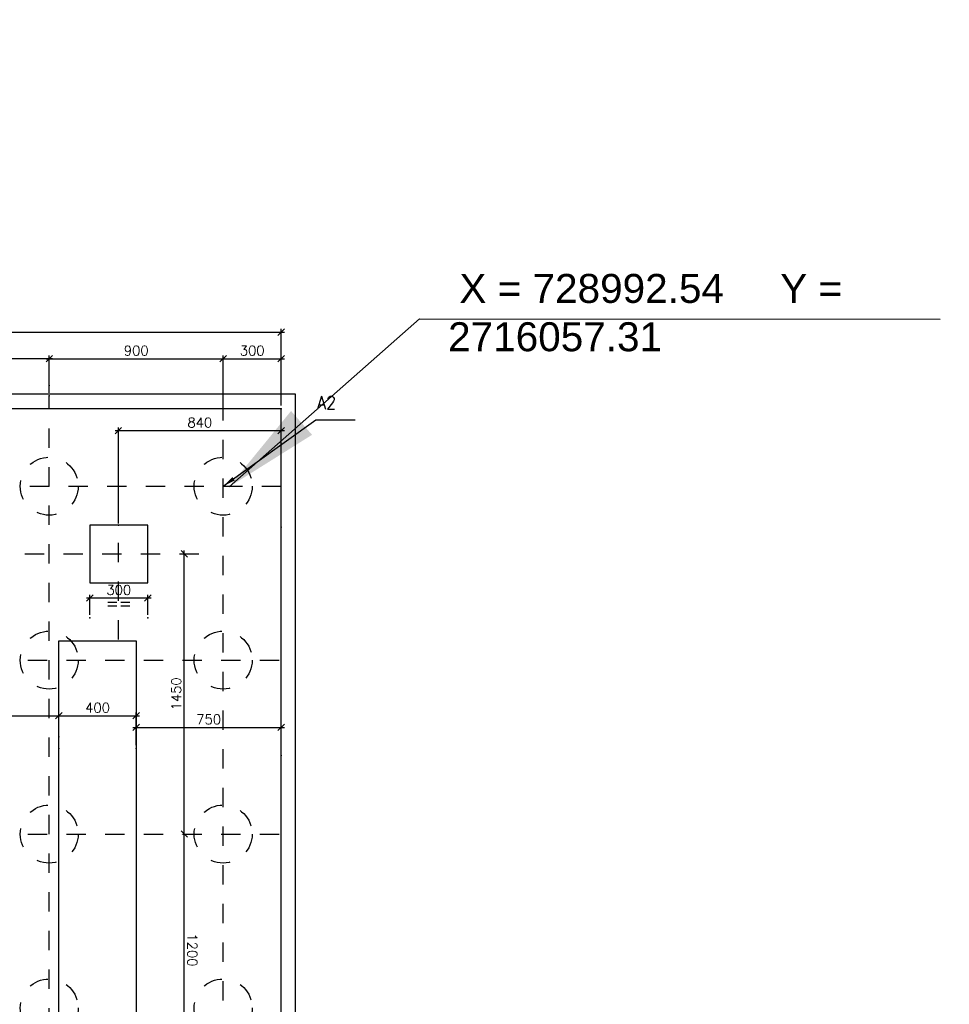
# Model space of a CAD drawing. Header units: inches. Extents: x 727810 to 1461440, y 2714588 to 5435005.
# Tile 124 of 233: x 728991.49 to 728996.3, y 2716054.63 to 2716059.72. Entities that reach past the tile are written whole.
import ezdxf
from ezdxf.enums import TextEntityAlignment as Align

# ---------------------------------------------------------------- set-up
doc = ezdxf.new("R2010")
doc.units = ezdxf.units.IN
doc.header["$MEASUREMENT"] = 0
for name, pattern in [('CENTER', [2, 1.25, -0.25, 0.25, -0.25]), ('DASHDOT', [1, 0.5, -0.25, 0, -0.25]), ('HIDDEN', [0.375, 0.25, -0.125])]:
    doc.linetypes.add(name, pattern=pattern)
doc.layers.add('Inverter Room', color=7, linetype='Continuous')
doc.styles.add('ROMANS', font='ROMANS.shx', dxfattribs={"height": 10})
doc.styles.get("Standard").update_dxf_attribs({"font": 'arial.ttf'})
doc.dimstyles.new('AM_ISO$7', dxfattribs={"dimtxt": 3.5, "dimasz": 3.5, "dimexe": 1, "dimexo": 1, "dimgap": 1.5, "dimtad": 1, "dimdsep": 46, "dimtxsty": 'Standard', "dimcen": 0, "dimclrd": 256, "dimclre": 256, "dimclrt": 2, "dimadec": 0, "dimazin": 2, "dimtp": 0.1, "dimtm": 0.1, "dimtfac": 0.71, "dimtdec": 3, "dimtmove": 0, "dimatfit": 3, "dimfxl": 1, "dimlwd": -1, "dimlwe": -1, "dimarcsym": 1})
doc.dimstyles.new('ROMANS$0', dxfattribs={"dimscale": 100, "dimtxt": 100, "dimasz": 1, "dimexe": 0.5, "dimexo": 0.5, "dimgap": 0.5, "dimtad": 1, "dimdec": 0, "dimrnd": 5, "dimdsep": 46, "dimtxsty": 'ROMANS', "dimblk": 'OBLIQUE', "dimcen": 1, "dimdle": 0.5, "dimclrd": 6, "dimclre": 6, "dimclrt": 3, "dimadec": 0, "dimazin": 0, "dimtfac": 1, "dimtdec": 0, "dimtix": 1, "dimtmove": 0, "dimatfit": 3, "dimldrblk": 'OBLIQUE', "dimfxl": 1, "dimtolj": 1, "dimtzin": 0, "dimarcsym": 0})
doc.dimstyles.new('ROMANS$7', dxfattribs={"dimscale": 100, "dimtxt": 2.5, "dimasz": 2, "dimexe": 20, "dimexo": 20, "dimgap": 0.5, "dimtad": 1, "dimdec": 0, "dimrnd": 5, "dimzin": 0, "dimdsep": 46, "dimtxsty": 'ROMANS', "dimcen": 0.09, "dimdle": 20, "dimclrd": 256, "dimclre": 256, "dimclrt": 3, "dimadec": 0, "dimazin": 0, "dimtfac": 20, "dimtdec": 0, "dimtix": 1, "dimtmove": 2, "dimatfit": 3, "dimfxl": 1, "dimtolj": 1, "dimtzin": 0, "dimarcsym": 0})

# ---------------------------------------------------------------- blocks, each defined once
blk = doc.blocks.new('_Oblique')
at = {"color": 0, "linetype": 'ByBlock', "lineweight": -2}
blk.add_line((-0.5, -0.5), (0.5, 0.5), dxfattribs=at)
blk = doc.blocks.new('*D96')
at = {"layer": 'Inverter Room', "color": 6, "lineweight": -2, "transparency": 16777216}
for p, q in [((2650924, -2589034), (2651924, -2589034)), ((2650974, -2589761), (2650974, -2588984)), ((2651874, -2589761), (2651874, -2588984))]:
    blk.add_line(p, q, dxfattribs=at)
at = {"layer": 'Inverter Room', "color": 0, "transparency": 16777216}
for p in [(2651874, -2589034), (2650974, -2589811, -158), (2651874, -2589811)]:
    blk.add_point(p, dxfattribs=at)
at = {"layer": 'Inverter Room', "color": 6, "lineweight": -2, "transparency": 16777216, "xscale": 100, "yscale": 100, "zscale": 100, "rotation": 180}
blk.add_blockref('_Oblique', (2650974, -2589034), dxfattribs=at)
at = {"layer": 'Inverter Room', "color": 6, "lineweight": -2, "transparency": 16777216, "xscale": 100, "yscale": 100, "zscale": 100}
blk.add_blockref('_Oblique', (2651874, -2589034), dxfattribs=at)
at = {"layer": 'Inverter Room', "color": 3, "transparency": 16777216, "insert": (2651424, -2588909), "char_height": 150, "attachment_point": 5, "style": 'ROMANS'}
blk.add_mtext('\\A1;300', dxfattribs=at)
blk = doc.blocks.new('*D100')
at = {"layer": 'Inverter Room', "color": 6, "lineweight": -2, "transparency": 16777216}
for p, q in [((2648224, -2589034), (2651024, -2589034)), ((2648274, -2589398), (2648274, -2588984)), ((2650974, -2589761), (2650974, -2588984))]:
    blk.add_line(p, q, dxfattribs=at)
at = {"layer": 'Inverter Room', "color": 0, "transparency": 16777216}
for p in [(2650974, -2589034), (2648274, -2589448, -143), (2650974, -2589811)]:
    blk.add_point(p, dxfattribs=at)
at = {"layer": 'Inverter Room', "color": 6, "lineweight": -2, "transparency": 16777216, "xscale": 100, "yscale": 100, "zscale": 100, "rotation": 180}
blk.add_blockref('_Oblique', (2648274, -2589034), dxfattribs=at)
at = {"layer": 'Inverter Room', "color": 6, "lineweight": -2, "transparency": 16777216, "xscale": 100, "yscale": 100, "zscale": 100}
blk.add_blockref('_Oblique', (2650974, -2589034), dxfattribs=at)
at = {"layer": 'Inverter Room', "color": 3, "transparency": 16777216, "insert": (2649624, -2588909), "char_height": 150, "attachment_point": 5, "style": 'ROMANS'}
blk.add_mtext('\\A1;900', dxfattribs=at)
blk = doc.blocks.new('*D120')
at = {"layer": 'Inverter Room', "color": 6, "lineweight": -2, "transparency": 16777216}
for p, q in [((2641974, -2589761), (2641974, -2588572)), ((2651874, -2589761), (2651874, -2588572)), ((2641924, -2588622), (2651924, -2588622))]:
    blk.add_line(p, q, dxfattribs=at)
at = {"layer": 'Inverter Room', "color": 0, "transparency": 16777216}
for p in [(2651874, -2588622), (2641974, -2589811), (2651874, -2589811)]:
    blk.add_point(p, dxfattribs=at)
at = {"layer": 'Inverter Room', "color": 6, "lineweight": -2, "transparency": 16777216, "xscale": 100, "yscale": 100, "zscale": 100, "rotation": 180}
blk.add_blockref('_Oblique', (2641974, -2588622), dxfattribs=at)
at = {"layer": 'Inverter Room', "color": 6, "lineweight": -2, "transparency": 16777216, "xscale": 100, "yscale": 100, "zscale": 100}
blk.add_blockref('_Oblique', (2651874, -2588622), dxfattribs=at)
at = {"layer": 'Inverter Room', "color": 3, "transparency": 16777216, "insert": (2646924, -2588497), "char_height": 150, "attachment_point": 5, "style": 'ROMANS'}
blk.add_mtext('\\A1;3300', dxfattribs=at)
blk = doc.blocks.new('*D122')
at = {"layer": 'Inverter Room', "color": 6, "lineweight": -2, "transparency": 16777216}
for p, q in [((2648324, -2589034), (2645524, -2589034)), ((2645574, -2589398), (2645574, -2588984)), ((2648274, -2589562), (2648274, -2588984))]:
    blk.add_line(p, q, dxfattribs=at)
at = {"layer": 'Inverter Room', "color": 0, "transparency": 16777216}
for p in [(2645574, -2589034), (2645574, -2589448, -143), (2648274, -2589612, -144)]:
    blk.add_point(p, dxfattribs=at)
at = {"layer": 'Inverter Room', "color": 6, "lineweight": -2, "transparency": 16777216, "xscale": 100, "yscale": 100, "zscale": 100, "rotation": 180}
blk.add_blockref('_Oblique', (2645574, -2589034), dxfattribs=at)
at = {"layer": 'Inverter Room', "color": 6, "lineweight": -2, "transparency": 16777216, "xscale": 100, "yscale": 100, "zscale": 100}
blk.add_blockref('_Oblique', (2648274, -2589034), dxfattribs=at)
at = {"layer": 'Inverter Room', "color": 3, "transparency": 16777216, "insert": (2646924, -2588909), "char_height": 150, "attachment_point": 5, "style": 'ROMANS'}
blk.add_mtext('\\A1;900', dxfattribs=at)
blk = doc.blocks.new('*D125')
at = {"layer": 'Inverter Room', "color": 6, "lineweight": -2, "transparency": 16777216}
for p, q in [((2645424, -2595035), (2645424, -2594527)), ((2648424, -2594854), (2648424, -2594527)), ((2645374, -2594577), (2648474, -2594577))]:
    blk.add_line(p, q, dxfattribs=at)
at = {"layer": 'Inverter Room', "color": 0, "transparency": 16777216}
for p in [(2648424, -2594577), (2648424, -2594904), (2645424, -2595085)]:
    blk.add_point(p, dxfattribs=at)
at = {"layer": 'Inverter Room', "color": 6, "lineweight": -2, "transparency": 16777216, "xscale": 100, "yscale": 100, "zscale": 100, "rotation": 180}
blk.add_blockref('_Oblique', (2645424, -2594577), dxfattribs=at)
at = {"layer": 'Inverter Room', "color": 6, "lineweight": -2, "transparency": 16777216, "xscale": 100, "yscale": 100, "zscale": 100}
blk.add_blockref('_Oblique', (2648424, -2594577), dxfattribs=at)
at = {"layer": 'Inverter Room', "color": 3, "transparency": 16777216, "insert": (2646924, -2594452), "char_height": 150, "attachment_point": 5, "style": 'ROMANS'}
blk.add_mtext('\\A1;1000', dxfattribs=at)
blk = doc.blocks.new('*D126')
at = {"layer": 'Inverter Room', "color": 6, "lineweight": -2, "transparency": 16777216}
for p, q in [((2648424, -2595035), (2648424, -2594527)), ((2649624, -2594854), (2649624, -2594527)), ((2648374, -2594577), (2649674, -2594577))]:
    blk.add_line(p, q, dxfattribs=at)
at = {"layer": 'Inverter Room', "color": 0, "transparency": 16777216}
for p in [(2649624, -2594577), (2649624, -2594904), (2648424, -2595085)]:
    blk.add_point(p, dxfattribs=at)
at = {"layer": 'Inverter Room', "color": 6, "lineweight": -2, "transparency": 16777216, "xscale": 100, "yscale": 100, "zscale": 100, "rotation": 180}
blk.add_blockref('_Oblique', (2648424, -2594577), dxfattribs=at)
at = {"layer": 'Inverter Room', "color": 6, "lineweight": -2, "transparency": 16777216, "xscale": 100, "yscale": 100, "zscale": 100}
blk.add_blockref('_Oblique', (2649624, -2594577), dxfattribs=at)
at = {"layer": 'Inverter Room', "color": 3, "transparency": 16777216, "insert": (2649024, -2594452), "char_height": 150, "attachment_point": 5, "style": 'ROMANS'}
blk.add_mtext('\\A1;400', dxfattribs=at)
blk = doc.blocks.new('*D127')
at = {"layer": 'Inverter Room', "color": 6, "lineweight": -2, "transparency": 16777216}
for p, q in [((2649624, -2595035), (2649624, -2594708)), ((2651874, -2595145), (2651874, -2594708)), ((2649574, -2594758), (2651924, -2594758))]:
    blk.add_line(p, q, dxfattribs=at)
at = {"layer": 'Inverter Room', "color": 0, "transparency": 16777216}
for p in [(2651874, -2594758), (2649624, -2595085), (2651874, -2595195)]:
    blk.add_point(p, dxfattribs=at)
at = {"layer": 'Inverter Room', "color": 6, "lineweight": -2, "transparency": 16777216, "xscale": 100, "yscale": 100, "zscale": 100, "rotation": 180}
blk.add_blockref('_Oblique', (2649624, -2594758), dxfattribs=at)
at = {"layer": 'Inverter Room', "color": 6, "lineweight": -2, "transparency": 16777216, "xscale": 100, "yscale": 100, "zscale": 100}
blk.add_blockref('_Oblique', (2651874, -2594758), dxfattribs=at)
at = {"layer": 'Inverter Room', "color": 3, "transparency": 16777216, "insert": (2650749, -2594633), "char_height": 150, "attachment_point": 5, "style": 'ROMANS'}
blk.add_mtext('\\A1;750', dxfattribs=at)
blk = doc.blocks.new('*D111')
at = {"layer": 'Inverter Room', "color": 6, "lineweight": -2, "ltscale": 3, "transparency": 16777216}
for p, q in [((2648904, -2593008), (2648904, -2592700)), ((2649804, -2593008), (2649804, -2592700)), ((2649854, -2592750), (2648854, -2592750))]:
    blk.add_line(p, q, dxfattribs=at)
at = {"layer": 'Inverter Room', "color": 0, "linetype": 'DASHDOT', "ltscale": 3, "transparency": 16777216}
for p in [(2648904, -2592750), (2648904, -2593058, -2307323), (2649804, -2593058, -2307323)]:
    blk.add_point(p, dxfattribs=at)
at = {"layer": 'Inverter Room', "color": 6, "linetype": 'DASHDOT', "lineweight": -2, "ltscale": 3, "transparency": 16777216, "xscale": 100, "yscale": 100, "zscale": 100, "rotation": 180}
blk.add_blockref('_Oblique', (2648904, -2592750), dxfattribs=at)
at = {"layer": 'Inverter Room', "color": 6, "linetype": 'DASHDOT', "lineweight": -2, "ltscale": 3, "transparency": 16777216, "xscale": 100, "yscale": 100, "zscale": 100}
blk.add_blockref('_Oblique', (2649804, -2592750), dxfattribs=at)
at = {"layer": 'Inverter Room', "color": 3, "linetype": 'DASHDOT', "ltscale": 3, "transparency": 16777216, "insert": (2649354, -2592625), "char_height": 150, "attachment_point": 5, "style": 'ROMANS'}
blk.add_mtext('\\A1;300', dxfattribs=at)
blk = doc.blocks.new('*D103')
at = {"layer": 'Inverter Room', "color": 6, "lineweight": -2, "transparency": 16777216}
for p, q in [((2650370, -2600063), (2650370, -2596363)), ((2650320, -2596413), (2650320, -2596413)), ((2650320, -2600013), (2650320, -2600013))]:
    blk.add_line(p, q, dxfattribs=at)
at = {"layer": 'Inverter Room', "color": 0, "transparency": 16777216}
for p in [(2650370, -2596413), (2650370, -2596413), (2650370, -2600013)]:
    blk.add_point(p, dxfattribs=at)
at = {"layer": 'Inverter Room', "color": 6, "lineweight": -2, "transparency": 16777216, "xscale": 100, "yscale": 100, "zscale": 100}
for p, rotation in [((2650370, -2596413), 90.00202237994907), ((2650370, -2600013), 270.002022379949)]:
    blk.add_blockref('_Oblique', p, dxfattribs=dict(at, rotation=rotation))
at = {"layer": 'Inverter Room', "color": 3, "transparency": 16777216, "insert": (2650495, -2598213), "char_height": 150, "attachment_point": 5, "rotation": 270.002, "style": 'ROMANS'}
blk.add_mtext('\\A1;1200', dxfattribs=at)
blk = doc.blocks.new('*D130')
at = {"layer": 'Inverter Room', "color": 6, "lineweight": -2, "transparency": 16777216}
for p, q in [((2650370, -2596463), (2650370, -2592013)), ((2650420, -2592063), (2650420, -2592063)), ((2650420, -2596413), (2650420, -2596413))]:
    blk.add_line(p, q, dxfattribs=at)
at = {"layer": 'Inverter Room', "color": 0, "transparency": 16777216}
for p in [(2650370, -2592063), (2650370, -2592063), (2650370, -2596413)]:
    blk.add_point(p, dxfattribs=at)
at = {"layer": 'Inverter Room', "color": 6, "lineweight": -2, "transparency": 16777216, "xscale": 100, "yscale": 100, "zscale": 100}
for p, rotation in [((2650370, -2592063), 90), ((2650370, -2596413), 270)]:
    blk.add_blockref('_Oblique', p, dxfattribs=dict(at, rotation=rotation))
at = {"layer": 'Inverter Room', "color": 3, "transparency": 16777216, "insert": (2650245, -2594238), "char_height": 150, "attachment_point": 5, "rotation": 90, "style": 'ROMANS'}
blk.add_mtext('\\A1;1450', dxfattribs=at)
blk = doc.blocks.new('*D117')
at = {"layer": 'Inverter Room', "color": 6, "lineweight": -2, "ltscale": 3, "transparency": 16777216}
for p, q in [((2649348, -2591566), (2649348, -2590101)), ((2651874, -2591598), (2651874, -2590101)), ((2649298, -2590151), (2651924, -2590151))]:
    blk.add_line(p, q, dxfattribs=at)
at = {"layer": 'Inverter Room', "color": 0, "linetype": 'DASHDOT', "ltscale": 3, "transparency": 16777216}
for p in [(2651874, -2590151), (2649348, -2591616, 38), (2651874, -2591648)]:
    blk.add_point(p, dxfattribs=at)
at = {"layer": 'Inverter Room', "color": 6, "linetype": 'DASHDOT', "lineweight": -2, "ltscale": 3, "transparency": 16777216, "xscale": 100, "yscale": 100, "zscale": 100, "rotation": 180}
blk.add_blockref('_Oblique', (2649348, -2590151), dxfattribs=at)
at = {"layer": 'Inverter Room', "color": 6, "linetype": 'DASHDOT', "lineweight": -2, "ltscale": 3, "transparency": 16777216, "xscale": 100, "yscale": 100, "zscale": 100}
blk.add_blockref('_Oblique', (2651874, -2590151), dxfattribs=at)
at = {"layer": 'Inverter Room', "color": 3, "linetype": 'DASHDOT', "ltscale": 3, "transparency": 16777216, "insert": (2650611, -2590026), "char_height": 150, "attachment_point": 5, "style": 'ROMANS'}
blk.add_mtext('\\A1;840', dxfattribs=at)
blk = doc.blocks.new('it2')
at = {"layer": 'Inverter Room', "linetype": 'CENTER', "ltscale": 3}
for p, q in [((2648273.9, -2603015.6, -744), (2648274, -2589611.7, -144)), ((2650973.7, -2603195.6, -744), (2650973.6, -2589630.7, -144)), ((2641974.4, -2591013.2), (2651873.6, -2591013.2)), ((2649347.5, -2593392.6, -18.2), (2649347.6, -2590937.5, 86.3)), ((2643694.9, -2592063.2), (2650672.3, -2592063.2)), ((2641944.3, -2593713.2), (2651843.6, -2593713.2)), ((2641944.3, -2596413.2), (2651843.6, -2596413.2))]:
    blk.add_line(p, q, dxfattribs=at)
at = {"layer": 'Inverter Room', "color": 8}
blk.add_lwpolyline([(2652098.6, -2603240.6), (2652098.7, -2589585.9), (2641749.4, -2589585.9), (2641749.3, -2603240.6)], close=True, dxfattribs=at)
at = {"layer": 'Inverter Room', "color": 4}
blk.add_lwpolyline([(2651873.6, -2603015.6), (2651873.7, -2589810.9), (2641974.4, -2589810.9), (2641974.3, -2603015.6)], close=True, dxfattribs=at)
at = {"layer": 'Inverter Room', "ltscale": 0.5, "elevation": -1477565.7}
blk.add_lwpolyline([(2648904.3, -2592515.9), (2649804.3, -2592515.9), (2649804.3, -2591615.9), (2648904.3, -2591615.9)], close=True, dxfattribs=at)
at = {"layer": 'Inverter Room', "color": 2}
blk.add_lwpolyline([(2649624.2, -2599415.7), (2648424.2, -2599415.7), (2648424.2, -2593413.2), (2649624.2, -2593413.2)], close=True, dxfattribs=at)
at = {"layer": 'Inverter Room', "color": 8, "linetype": 'HIDDEN', "ltscale": 7}
for centre in [(2648273.9, -2591013.2), (2650973.7, -2591013.2, 444), (2648273.9, -2593713.2), (2650973.7, -2593713.2), (2648273.9, -2596413.2), (2650973.7, -2596413.2), (2648273.9, -2599113.2), (2650973.7, -2599113.2)]:
    blk.add_circle(centre, 450, dxfattribs=at)
at = {"layer": 'Inverter Room', "color": 3, "linetype": 'Continuous', "style": 'ROMANS', "width": 0.9}
for s, p in [('A2', (2652578.9, -2589816.2, 444)), ('==', (2649354.4, -2592926.1))]:
    blk.add_text(s, height=200, dxfattribs=at).set_placement(p, align=Align.CENTER)
at = {"layer": 'Inverter Room'}
for base, p1, p2, picture, middle in [((2651873.7, -2588621.8), (2641974.4, -2589810.9), (2651873.7, -2589810.9), '*D120', (2646924, -2588496.8)), ((2645574, -2589034), (2648274, -2589611.7, -144), (2645574, -2589447.9, -143), '*D122', (2646924, -2588909)), ((2650973.7, -2589034), (2648274, -2589447.9, -143), (2650973.7, -2589810.9), '*D100', (2649623.8, -2588909)), ((2648424.2, -2594577.3), (2645424.2, -2595084.6), (2648424.2, -2594903.8), '*D125', (2646924.2, -2594452.3)), ((2649624.2, -2594577.3), (2648424.2, -2595084.6), (2649624.2, -2594903.8), '*D126', (2649024.2, -2594452.3)), ((2651873.6, -2594758.1), (2649624.2, -2595084.6), (2651873.6, -2595195.3), '*D127', (2650748.9, -2594633.1))]:
    dim = blk.add_linear_dim(base=base, p1=p1, p2=p2, dimstyle='ROMANS$0', override={"dimlfac": 0.33333, "dimfxl": 75, "dimarcsym": 2}, dxfattribs=at)
    dim.commit()
    dim.dimension.update_dxf_attribs({"geometry": picture, "text_midpoint": middle})
dim = blk.add_linear_dim(base=(2651873.7, -2589034), p1=(2650973.7, -2589810.9, -158.3), p2=(2651873.7, -2589810.9), angle=180, dimstyle='ROMANS$0', override={"dimlfac": 0.33333, "dimfxl": 75, "dimarcsym": 2}, dxfattribs=at)
dim.commit()
dim.dimension.update_dxf_attribs({"geometry": '*D96', "text_midpoint": (2651423.7, -2588909)})
at = {"layer": 'Inverter Room', "color": 8, "linetype": 'DASHDOT', "ltscale": 3}
dim = blk.add_linear_dim(base=(2651873.9, -2590150.8, -1477475.1), p1=(2649347.8, -2591615.9, -1477436.7), p2=(2651873.9, -2591648, -1477475.1), dimstyle='ROMANS$0', override={"dimlfac": 0.33333, "dimfxl": 75, "dimarcsym": 2}, dxfattribs=at)
dim.commit()
dim.dimension.update_dxf_attribs({"geometry": '*D117', "text_midpoint": (2650610.8, -2590025.8, -1477475.1)})
at = {"layer": 'Inverter Room'}
for p1, p2, picture, middle in [((2650370.2, -2596413.2), (2650370.2, -2592063.2), '*D130', (2650245.2, -2594238.2)), ((2650370.3, -2600013.2), (2650370.2, -2596413.2), '*D103', (2650495.2, -2598213.2))]:
    dim = blk.add_aligned_dim(p1=p1, p2=p2, distance=0, dimstyle='ROMANS$0', override={"dimlfac": 0.33333, "dimfxl": 75, "dimarcsym": 2}, dxfattribs=at)
    dim.commit()
    dim.dimension.update_dxf_attribs({"geometry": picture, "text_midpoint": middle})
at = {"layer": 'Inverter Room', "color": 8, "linetype": 'DASHDOT', "ltscale": 3}
dim = blk.add_linear_dim(base=(2648904.3, -2592750.2, 2307322.8), p1=(2649804.3, -2593058.5), p2=(2648904.3, -2593058.5), angle=180, dimstyle='ROMANS$0', override={"dimlfac": 0.33333, "dimfxl": 75, "dimarcsym": 2}, dxfattribs=at)
dim.commit()
dim.dimension.update_dxf_attribs({"geometry": '*D111', "text_midpoint": (2649354.3, -2592625.2, 2307322.8)})
at = {"layer": 'Inverter Room', "ltscale": 0.5}
blk.add_leader([(2650973.7, -2591013.2), (2652411.6, -2589985.2), (2653023.4, -2589985.2)], dimstyle='ROMANS$7', override={"dimtxt": 150, "dimgap": 0.5, "dimtad": 0, "dimtfill": 1, "dimarcsym": 1}, dxfattribs=at)

msp = doc.modelspace()

# ---------------------------------------------------------------- block references
at = {"layer": 'Inverter Room', "xscale": 0.0003333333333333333, "yscale": 0.0003333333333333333, "zscale": 0.0003333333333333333}
msp.add_blockref('it2', (728108.88545, 2716920.98006, 0.87796), dxfattribs=at)

# ---------------------------------------------------------------- texts
at = {"color": 3, "lineweight": 40, "insert": (728993.70693, 2716058.40731, 1.16894), "char_height": 0.15, "width": 2.937313, "attachment_point": 1}
msp.add_mtext(' X = 728992.54     Y = 2716057.31', dxfattribs=at)

# ---------------------------------------------------------------- leaders
at = {"color": 3, "lineweight": 40}
msp.add_leader([(728992.57406, 2716057.30553, 1.31694), (728993.55919, 2716058.17514, 1.31694), (728996.25245, 2716058.17377, 1.31694)], dimstyle='AM_ISO$7', override={"dimasz": 0.5, "dimtad": 0}, dxfattribs=at)
at = {"layer": 'Inverter Room', "ltscale": 0.5}
msp.add_leader([(728920.51817, 2716090.90821, 0.21638), (728921.01984, 2716090.09008, 0.21638), (728921.34999, 2716090.09544, 0.21638)], dimstyle='ROMANS$7', override={"dimtxt": 150, "dimgap": 0.5, "dimtad": 0, "dimtfill": 1, "dimarcsym": 1}, dxfattribs=at)

doc.saveas('drawing.dxf')
